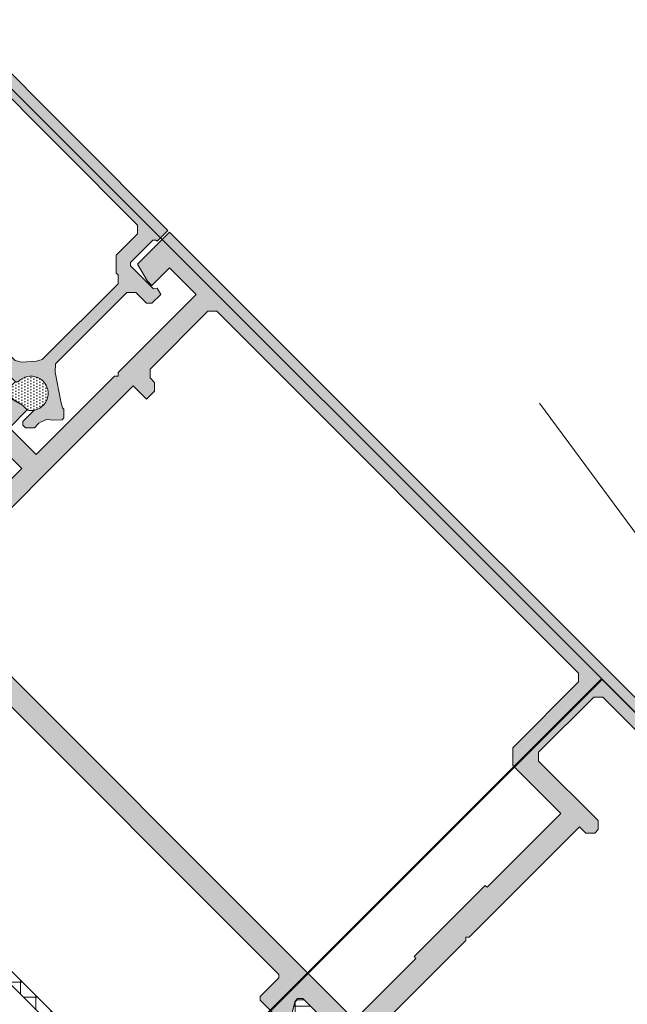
# Model space of a CAD drawing. Header units: metres. Extents: x -115250 to 1551995, y -140807 to 374743.
# Tile 95 of 205: x 115697 to 115746, y 77662 to 77741. Entities that reach past the tile are written whole.
import ezdxf

# ---------------------------------------------------------------- set-up
doc = ezdxf.new("R2010")
doc.units = ezdxf.units.M
doc.header["$LTSCALE"] = 100
doc.linetypes.add('0103aDVOJČERCHOVANÁ', pattern=[6.199999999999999, 3, -1, 0.1, -1, 0.1, -1])
doc.linetypes.add('{ Wide Dash }', pattern=[12, 4, -2, 4, -2])
for name, color, linetype, lineweight in [('010-pomocna', 30, 'Continuous', 15), ('910-dvere', 7, 'Continuous', 15), ('910-tenka', 4, 'Continuous', 15), ('MB-kreskowanie', 251, 'Continuous', 9), ('MB-profile', 7, 'Continuous', 9), ('MB-uszczelki_tworzywa', 251, 'Continuous', 9)]:
    doc.layers.add(name, color=color, linetype=linetype, lineweight=lineweight)

# ---------------------------------------------------------------- blocks, each defined once
blk = doc.blocks.new('K431623X')
at = {"layer": 'MB-kreskowanie'}
h = blk.add_hatch(dxfattribs=at)
h.set_pattern_fill('DOTS', color=256, scale=0.15, angle=225, style=0)
h.set_pattern_definition([(315, (6292.63267752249, -1738.732186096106), (-0.08418990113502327, -0.25256970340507), [0, -0.238125])])
h.paths.add_polyline_path([(16.93448275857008, 0.0930252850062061), (17.09999999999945, 0.2422205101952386, -0.5676369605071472), (18.16951835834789, -0.8363657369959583), (17.99999999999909, -1.469016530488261), (17.99999999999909, -2, -0.1744971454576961), (17.59181304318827, -2.43103448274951, -1.365764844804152)])
at = {"layer": 'MB-profile'}
h = blk.add_hatch(color=256, dxfattribs=at)
h.paths.add_polyline_path([(17.59999999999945, 20.70000000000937), (19.03602471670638, 20.70000000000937), (19.5058710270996, 20.37101007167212), (22.33618442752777, 12.59478791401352), (23.4638155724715, 13.00521208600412), (21.51123312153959, 18.36988827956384), (21.78956832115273, 18.70159525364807), (23.5, 18.40000000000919), (23.5, 19.70000000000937), (23, 20.20000000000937), (21, 20.20000000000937), (21, 21.50000000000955), (20.5, 22.00000000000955), (0.5, 22.00000000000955), (0, 21.50000000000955), (0, 0.1999999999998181), (1.199999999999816, 0.1999999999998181), (1.199999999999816, 0.3000000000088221), (1.399999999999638, 0.5000000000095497), (3.899999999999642, 0.5000000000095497), (4.099999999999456, 0.3000000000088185), (4.099999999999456, -2.295854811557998), (3.849999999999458, -2.440192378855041), (4.000000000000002, -2.99999999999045), (5, -2.99999999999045), (5.300000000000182, -2.699999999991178), (5.300000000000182, -1.49999999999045), (5.800000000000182, -0.9999999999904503), (13.81503768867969, -0.9999999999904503), (14.31253140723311, -1.449999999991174), (15.63333333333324, -3.411083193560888), (15.89999999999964, -3.853299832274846), (15.89999999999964, -3.99999999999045), (16.39999999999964, -4.499999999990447), (16.59999999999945, -4.49999999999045), (17.09785399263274, -4.046275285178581), (17.46308998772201, -3.610458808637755), (17.88972473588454, -3.449999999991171), (18.10766968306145, -3.399999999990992), (18.59999999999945, -3.399999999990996), (19.09999999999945, -2.899999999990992), (19.09999999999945, -2.599999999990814), (18.89999999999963, -2.399999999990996), (17.68317608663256, -2.399999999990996), (17.59181304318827, -2.43103448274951, -1.36576484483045), (16.93448275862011, 0.09302528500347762), (17.09999999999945, 0.2422205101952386), (17.09999999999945, 20.20000000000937)])
h.paths.add_polyline_path([(15.89999999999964, 20.100000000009), (15.89999999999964, 1.453299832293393), (15.63333333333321, 1.011083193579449), (14.74013215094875, 0.2166666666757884), (14.32815858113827, 9.549694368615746e-12), (5.800000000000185, 9.549694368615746e-12), (5.300000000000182, 0.5000000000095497), (5.300000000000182, 0.7000000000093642), (4.300000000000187, 1.700000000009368), (1.899999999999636, 1.700000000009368), (1.399999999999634, 2.200000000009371), (1.399999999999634, 19.600000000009), (2.399999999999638, 20.600000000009), (15.39999999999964, 20.600000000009)], flags=16)
at = {"layer": 'MB-profile', "lineweight": 0}
blk.add_lwpolyline([(17.59181304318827, -2.43103448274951, -1.365764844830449), (16.93448275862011, 0.09302528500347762), (17.09999999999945, 0.2422205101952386), (17.09999999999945, 20.20000000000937), (17.59999999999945, 20.70000000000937), (19.03602471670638, 20.70000000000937), (19.5058710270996, 20.37101007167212), (22.33618442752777, 12.59478791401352), (23.4638155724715, 13.00521208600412), (21.51123312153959, 18.36988827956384), (21.78956832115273, 18.70159525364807), (23.5, 18.40000000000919), (23.5, 19.70000000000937), (23, 20.20000000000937), (21, 20.20000000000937), (21, 21.50000000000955), (20.5, 22.00000000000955), (0.5, 22.00000000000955), (0, 21.50000000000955), (0, 0.1999999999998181), (1.199999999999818, 0.1999999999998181), (1.199999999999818, 0.3000000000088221), (1.399999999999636, 0.5000000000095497), (3.899999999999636, 0.5000000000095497), (4.099999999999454, 0.3000000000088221), (4.099999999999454, -2.295854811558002), (3.849999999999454, -2.440192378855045), (4, -2.99999999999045), (5, -2.99999999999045), (5.300000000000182, -2.699999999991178), (5.300000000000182, -1.49999999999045), (5.800000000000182, -0.9999999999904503), (13.81503768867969, -0.9999999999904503), (14.31253140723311, -1.449999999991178), (15.63333333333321, -3.411083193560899), (15.89999999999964, -3.853299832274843), (15.89999999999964, -3.99999999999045), (16.39999999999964, -4.49999999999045), (16.59999999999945, -4.49999999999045), (17.09785399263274, -4.046275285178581), (17.46308998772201, -3.610458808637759), (17.88972473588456, -3.449999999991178), (18.10766968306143, -3.399999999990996), (18.59999999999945, -3.399999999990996), (19.09999999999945, -2.899999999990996), (19.09999999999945, -2.599999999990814), (18.89999999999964, -2.399999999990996), (17.68317608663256, -2.399999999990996)], format="xyb", close=True, dxfattribs=at)
blk.add_lwpolyline([(1.399999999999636, 2.200000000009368), (1.899999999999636, 1.700000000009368), (4.300000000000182, 1.700000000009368), (5.300000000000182, 0.7000000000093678), (5.300000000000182, 0.5000000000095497), (5.800000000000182, 9.549694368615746e-12), (14.32815858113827, 9.549694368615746e-12), (14.74013215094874, 0.2166666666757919), (15.63333333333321, 1.011083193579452), (15.89999999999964, 1.453299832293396), (15.89999999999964, 20.100000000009), (15.39999999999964, 20.600000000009), (2.399999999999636, 20.600000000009), (1.399999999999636, 19.600000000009)], close=True, dxfattribs=at)
at = {"layer": 'MB-uszczelki_tworzywa'}
blk.add_lwpolyline([(16.93448275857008, 0.0930252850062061), (17.09999999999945, 0.2422205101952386, -0.5745395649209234), (18.16475200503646, -0.8541540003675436), (17.99999999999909, -1.469016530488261), (17.99999999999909, -2, -0.1744971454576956), (17.59181304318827, -2.43103448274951, -1.365764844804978)], format="xyb", close=True, dxfattribs=at)
blk = doc.blocks.new('K718744X')
at = {"layer": 'MB-kreskowanie'}
h = blk.add_hatch(dxfattribs=at)
h.set_pattern_fill('_U', color=256, scale=2, angle=315, style=0, double=1, pattern_type=0)
h.set_pattern_definition([(315, (132.2340057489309, 168.8436976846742), (1.414213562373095, 1.414213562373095), []), (44.99999999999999, (132.2340057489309, 168.8436976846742), (-1.414213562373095, 1.414213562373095), [])])
edge = h.paths.add_edge_path()
edge.add_line((-0.7500000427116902, -26.14999999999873), (-0.5500000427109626, -26.14999999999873))
edge.add_arc((-0.5500000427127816, -25.84999999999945), 0.3000000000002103, 270.0000000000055, 359.9999999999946)
edge.add_line((-0.2500000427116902, -25.84999999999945), (-0.2500000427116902, -24.16723155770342))
edge.add_arc((0.149999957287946, -24.16723155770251), 0.4000000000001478, 409.16778298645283, 539.9999999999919, ccw=False)
edge.add_arc((1.849999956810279, -22.199999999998), 2.199999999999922, 589.1677829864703, 614.5959063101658)
edge.add_arc((0.9999999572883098, -25.28504457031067), 0.9999999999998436, 359.999999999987, 434.595906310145, ccw=False)
edge.add_line((1.99999995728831, -25.28504457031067), (1.99999995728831, -31.47626060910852))
edge.add_arc((1.299999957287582, -31.47626060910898), 0.6999999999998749, 246.0000000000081, 360.000000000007, ccw=False)
edge.add_line((1.015284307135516, -32.11574242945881), (0.3432633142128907, -31.8165394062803))
edge.add_arc((0.7499999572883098, -30.90299394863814), 1.000000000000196, 540.0000000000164, 606.0000000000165, ccw=False)
edge.add_line((-0.2500000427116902, -30.90299394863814), (-0.2500000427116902, -30.44999999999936))
edge.add_arc((-0.5500000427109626, -30.44999999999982), 0.2999999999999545, 360.0000000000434, 450.0000000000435)
edge.add_line((-0.5500000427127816, -30.14999999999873), (-0.7500000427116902, -30.14999999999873))
edge.add_arc((-0.7500000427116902, -30.84999999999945), 0.6999999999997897, 449.9999999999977, 540.0000000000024)
edge.add_line((-1.450000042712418, -30.84999999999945), (-1.450000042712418, -32.00698685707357))
edge.add_arc((-0.9500000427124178, -32.00698685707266), 0.5000000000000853, 540.0000000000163, 606.0000000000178)
edge.add_line((-1.153368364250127, -32.46375958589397), (0.8067366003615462, -33.33645454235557))
edge.add_arc((0.399999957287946, -34.24999999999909), 1.000000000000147, 360.00000000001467, 426.00000000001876, ccw=False)
edge.add_line((1.399999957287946, -34.24999999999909), (1.399999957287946, -34.42640293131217))
edge.add_line((1.399999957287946, -34.42640293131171), (1.496892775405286, -34.61654804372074))
edge.add_arc((1.318694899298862, -34.7073528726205), 0.1999999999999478, 267.00213552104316, 387.00216353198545, ccw=False)
edge.add_line((1.308235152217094, -34.90707916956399), (1.225756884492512, -34.90275974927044))
edge.add_line((1.225756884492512, -34.90275974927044), (0.4767948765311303, -36.19999999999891))
edge.add_arc((0.649999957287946, -36.29999999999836), 0.2000000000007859, 510.0000000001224, 539.9999999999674)
edge.add_line((0.4499999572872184, -36.29999999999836), (0.4499999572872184, -36.49999999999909))
edge.add_arc((0.8499999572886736, -36.49999999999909), 0.3999999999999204, 540.0000000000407, 629.9999999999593)
edge.add_line((0.8499999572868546, -36.89999999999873), (4.24999995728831, -36.89999999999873))
edge.add_arc((4.24999995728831, -36.49999999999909), 0.3999999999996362, 629.9999999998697, 720)
edge.add_line((4.649999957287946, -36.49999999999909), (4.649999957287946, -36.29999999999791))
edge.add_arc((4.449999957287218, -36.29999999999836), 0.1999999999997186, 360.0000000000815, 389.9999999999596)
edge.add_line((4.623205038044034, -36.199999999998), (4.2908836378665, -35.62440245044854))
edge.add_line((4.290883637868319, -35.62440245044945), (3.729281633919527, -34.70418855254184))
edge.add_arc((3.899999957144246, -34.6000000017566), 0.1999999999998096, 529.725364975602, 571.3955108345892, ccw=False)
edge.add_arc((3.99999995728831, -34.52057713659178), 0.3000000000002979, 540.0000000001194, 548.385449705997, ccw=False)
edge.add_line((3.699999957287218, -34.5205771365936), (3.699999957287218, -22.64999999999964))
edge.add_arc((3.299999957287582, -22.64999999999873), 0.4000000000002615, 360, 464.5569322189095)
edge.add_line((3.199463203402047, -22.26284065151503), (1.950536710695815, -22.58715934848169))
edge.add_arc((1.849999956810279, -22.199999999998), 0.4000000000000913, 180.0000000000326, 284.55693221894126, ccw=False)
edge.add_line((1.449999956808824, -22.199999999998), (1.449999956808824, -21.09999999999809))
edge.add_arc((1.849999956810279, -21.09999999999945), 0.4000000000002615, 435.4430677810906, 540, ccw=False)
edge.add_line((1.950536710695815, -20.71284065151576), (3.199463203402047, -21.03715934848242))
edge.add_arc((3.299999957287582, -20.64999999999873), 0.3999999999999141, 615.4430677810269, 719.9999999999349)
edge.add_line((3.699999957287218, -20.64999999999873), (3.699999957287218, -8.779422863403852))
edge.add_arc((3.99999995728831, -8.77942286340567), 0.2999999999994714, 531.4294830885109, 539.9999999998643, ccw=False)
edge.add_arc((3.900314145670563, -8.699999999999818), 0.199999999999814, 508.60448916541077, 549.9957145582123, ccw=False)
edge.add_line((3.729595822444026, -8.595811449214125), (4.285377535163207, -7.685134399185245))
edge.add_line((4.285377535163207, -7.68513439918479), (4.623205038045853, -7.09999999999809))
edge.add_arc((4.449999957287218, -6.999999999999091), 0.1999999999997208, 330.0000000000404, 359.9999999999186)
edge.add_line((4.649999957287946, -6.999999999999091), (4.649999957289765, -6.799999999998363))
edge.add_arc((4.24999995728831, -6.799999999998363), 0.3999999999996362, 360, 450.0000000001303)
edge.add_line((4.24999995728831, -6.399999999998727), (0.8499999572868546, -6.399999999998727))
edge.add_arc((0.8499999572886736, -6.799999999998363), 0.3999999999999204, 450.0000000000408, 539.9999999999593)
edge.add_line((0.4499999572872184, -6.799999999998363), (0.4499999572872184, -6.999999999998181))
edge.add_arc((0.649999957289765, -6.999999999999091), 0.2000000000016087, 539.9999999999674, 569.9999999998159)
edge.add_line((0.4767948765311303, -7.099999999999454), (1.225766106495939, -8.397256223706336))
edge.add_line((1.225766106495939, -8.397256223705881), (1.308549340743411, -8.392920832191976))
edge.add_arc((1.319009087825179, -8.592647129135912), 0.2000000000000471, 332.9978364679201, 452.9978644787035, ccw=False)
edge.add_line((1.497206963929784, -8.68345195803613), (1.399999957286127, -8.87421364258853))
edge.add_line((1.399999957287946, -8.874213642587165), (1.399999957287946, -9.049999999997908))
edge.add_arc((0.399999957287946, -9.049999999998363), 1.000000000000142, 293.99999999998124, 359.99999999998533, ccw=False)
edge.add_line((0.8067366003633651, -9.963545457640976), (-1.153368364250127, -10.83624041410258))
edge.add_arc((-0.9500000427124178, -11.29301314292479), 0.5000000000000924, 473.9999999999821, 539.9999999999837)
edge.add_line((-1.450000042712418, -11.29301314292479), (-1.450000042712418, -12.44999999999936))
edge.add_arc((-0.7500000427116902, -12.44999999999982), 0.7000000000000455, 539.9999999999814, 629.9999999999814)
edge.add_line((-0.7500000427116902, -13.14999999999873), (-0.5500000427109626, -13.14999999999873))
edge.add_arc((-0.5500000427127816, -12.84999999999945), 0.3000000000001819, 270, 360)
edge.add_line((-0.2500000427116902, -12.84999999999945), (-0.2500000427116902, -12.39700605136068))
edge.add_arc((0.7499999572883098, -12.39700605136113), 1.000000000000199, 473.99999999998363, 539.9999999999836, ccw=False)
edge.add_line((0.3432633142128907, -11.48346059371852), (1.015284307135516, -11.18425757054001))
edge.add_arc((1.299999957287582, -11.82373939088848), 0.6999999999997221, 360.0000000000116, 474.00000000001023, ccw=False)
edge.add_line((1.99999995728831, -11.82373939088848), (1.99999995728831, -18.01495542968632))
edge.add_arc((0.9999999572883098, -18.01495542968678), 1.000000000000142, 285.40409368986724, 360.00000000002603, ccw=False)
edge.add_arc((1.849999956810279, -21.09999999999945), 2.19999999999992, 465.4040936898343, 490.8322170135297)
edge.add_arc((0.149999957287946, -19.13276844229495), 0.4000000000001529, 180.0000000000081, 310.83221701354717, ccw=False)
edge.add_line((-0.2500000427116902, -19.13276844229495), (-0.2500000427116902, -17.44999999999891))
edge.add_arc((-0.5500000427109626, -17.44999999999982), 0.2999999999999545, 360.0000000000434, 450.0000000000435)
edge.add_line((-0.5500000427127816, -17.14999999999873), (-0.7500000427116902, -17.14999999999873))
edge.add_arc((-0.7500000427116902, -17.84999999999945), 0.6999999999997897, 449.9999999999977, 540.0000000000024)
edge.add_line((-1.450000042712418, -17.84999999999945), (-1.450000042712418, -25.44999999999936))
edge.add_arc((-0.7500000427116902, -25.44999999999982), 0.7000000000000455, 539.9999999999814, 629.9999999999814)
h = blk.add_hatch(dxfattribs=at)
h.set_pattern_fill('_USER', color=256, scale=1.2, angle=45, style=0, double=1, pattern_type=0)
h.set_pattern_definition([(45, (-9755.001640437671, -3151.791581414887), (-0.8485281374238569, 0.848528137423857), []), (135, (-9755.001640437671, -3151.791581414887), (-0.848528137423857, -0.8485281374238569), [])])
h.paths.add_polyline_path([(44.96496378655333, -22.04986920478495, -0.06554346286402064), (45.09437835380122, -22.06686793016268), (46.49829346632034, -22.44259984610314, 0.4930532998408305), (46.75000000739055, -22.24939934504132), (46.75000000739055, -21.0506006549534, 0.4930532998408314), (46.49829346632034, -20.85740015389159), (45.09437835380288, -21.2331320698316, -0.06539461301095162), (44.96526021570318, -21.25013079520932), (3.542715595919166, -21.25013079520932, -0.0655434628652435), (3.413301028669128, -21.23313206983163), (2.009385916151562, -20.85740015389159, 0.4930532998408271), (1.757679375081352, -21.0506006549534), (1.757679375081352, -22.24939934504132, 0.4930532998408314), (2.009385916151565, -22.44259984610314), (3.413301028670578, -22.06686793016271, -0.06539461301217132), (3.542419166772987, -22.04986920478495)])
at = {"layer": 'MB-profile'}
h = blk.add_hatch(color=256, dxfattribs=at)
h.paths.add_polyline_path([(55.00000000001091, -72.49999999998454), (55.00000000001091, -68.9019237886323), (53.50000000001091, -68.49999999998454), (53.00000000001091, -68.49999999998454), (53.00000000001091, -70.49999999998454), (50.00000000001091, -70.49999999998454), (50.00000000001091, -61.69999999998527), (49.80000000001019, -61.49999999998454), (50.00000000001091, -61.29999999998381), (50.00000000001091, -52.50000000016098), (53.00000000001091, -52.50000000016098), (53.00000000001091, -54.50000000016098), (53.50000000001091, -54.50000000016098), (55.00000000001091, -54.09807621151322), (55.00000000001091, -50.90000000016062), (50.00000000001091, -50.90000000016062), (50.00000000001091, -36.64643185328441), (49.97553407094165, -36.49194124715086), (49.64843161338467, -35.48509450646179), (49.78875763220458, -35.12976612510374), (49.94357999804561, -34.87761331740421), (49.99603374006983, -33.37715251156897), (49.57900793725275, -33.09051552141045), (47.3931678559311, -34.01825253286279), (47.24307999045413, -34.15820121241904), (47.10000000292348, -34.5205771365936), (47.14019238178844, -34.67057713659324), (47.37296039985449, -34.89792566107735), (47.5511584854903, -34.98873048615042), (48.49285348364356, -36.43893305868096), (48.20404641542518, -36.90000000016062), (44.10641158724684, -36.90000000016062), (43.80641158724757, -36.60000000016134), (43.80641158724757, -36.37907420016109), (43.85033418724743, -36.22279130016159), (44.75980762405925, -34.67057713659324), (44.60641163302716, -34.40000000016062), (43.18525676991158, -34.40000000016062), (42.33166513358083, -34.87905727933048), (41.38932778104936, -36.42312585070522), (40.46969454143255, -36.90000000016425), (7.100000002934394, -36.90000000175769), (6.900000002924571, -36.70000000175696), (6.900000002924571, -34.6000000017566), (6.700000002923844, -34.40000000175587), (3.899999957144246, -34.40000000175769), (3.740192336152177, -34.67057713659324), (4.700000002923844, -36.29722998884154), (4.700000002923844, -36.6000000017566), (4.400000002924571, -36.90000000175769), (4.24999995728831, -36.89999999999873), (0.8499999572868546, -36.89999999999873), (0.3023651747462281, -36.90000000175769), (0.01355810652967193, -36.43893306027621), (0.9552531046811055, -34.98873048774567), (1.133451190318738, -34.89792566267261), (1.359807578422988, -34.67057713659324), (1.399999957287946, -34.5205771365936), (1.263331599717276, -34.1582012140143), (1.113243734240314, -34.01825253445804), (-1.072596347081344, -33.09051552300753), (-1.489622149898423, -33.37715251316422), (-1.437168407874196, -34.87761331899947), (-1.282346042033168, -35.129766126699), (-1.142020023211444, -35.48509450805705), (-1.479242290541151, -36.52309080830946), (-1.499999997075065, -36.73836357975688), (-1.499999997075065, -49.30000000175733), (-1.299999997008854, -49.50000000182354), (-1.499999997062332, -49.70000000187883), (-1.499999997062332, -62.0999999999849), (-2.199999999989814, -62.0999999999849), (-2.699999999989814, -62.5999999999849), (-2.699999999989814, -62.99999999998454), (-2.199999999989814, -63.49999999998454), (4.500000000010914, -63.49999999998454), (5.000000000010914, -63.99999999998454), (5.000000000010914, -70.19999999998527), (4.500000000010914, -70.69999999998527), (-10.59999999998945, -70.69999999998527), (-10.59999999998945, -67.99999999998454), (-12.29999999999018, -67.99999999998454), (-13.29999999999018, -68.99999999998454), (-11.79999999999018, -68.99999999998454), (-11.79999999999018, -71.29999999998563), (-18.79999999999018, -71.29999999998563), (-18.79999999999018, -68.99999999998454), (-17.29999999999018, -68.99999999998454), (-18.29999999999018, -67.99999999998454), (-19.99999999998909, -67.99999999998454), (-19.99999999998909, -71.99999999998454), (-19.49999999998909, -72.49999999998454)])
h.paths.add_polyline_path([(48.40000000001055, -61.80000000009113), (46.90000000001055, -61.80000000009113), (46.90000000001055, -62.70000000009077), (47.40000000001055, -63.20000000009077), (47.90000000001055, -63.20000000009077), (48.40000000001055, -63.70000000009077), (48.40000000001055, -70.20000000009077), (47.90000000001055, -70.70000000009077), (7.200000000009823, -70.70000000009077), (6.700000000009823, -70.20000000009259), (6.700000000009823, -62.80000000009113), (5.700000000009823, -61.80000000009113), (0.3000000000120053, -61.80000000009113), (0.3000000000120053, -53.50000000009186), (0.5000000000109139, -53.50000000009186), (0.5000000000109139, -45.50000000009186), (0.3000000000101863, -45.50000000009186), (0.3000000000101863, -38.60000000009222), (48.40000000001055, -38.60000000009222)], flags=16)
at = {"layer": 'MB-profile', "lineweight": 0}
for points in [[(-10.59999999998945, -70.69999999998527), (4.500000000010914, -70.69999999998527), (5.000000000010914, -70.19999999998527), (5.000000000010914, -63.99999999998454), (4.500000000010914, -63.49999999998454), (-2.199999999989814, -63.49999999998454), (-2.699999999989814, -62.99999999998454), (-2.699999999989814, -62.5999999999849), (-2.199999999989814, -62.0999999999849), (-1.499999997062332, -62.0999999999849), (-1.499999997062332, -49.70000000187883), (-1.299999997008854, -49.50000000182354), (-1.499999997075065, -49.30000000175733), (-1.499999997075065, -36.73836357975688)], [(0.3023651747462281, -36.90000000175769), (4.400000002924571, -36.90000000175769), (4.700000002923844, -36.6000000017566), (4.700000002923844, -36.37907420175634), (4.656077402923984, -36.22279130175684), (3.740192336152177, -34.67057713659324)], [(3.899999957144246, -34.40000000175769), (6.700000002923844, -34.40000000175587), (6.900000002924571, -34.6000000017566), (6.900000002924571, -36.70000000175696), (7.100000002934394, -36.90000000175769), (40.46969454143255, -36.90000000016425)], [(50.00000000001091, -36.64643185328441), (50.00000000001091, -50.90000000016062), (55.00000000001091, -50.90000000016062)], [(55.00000000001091, -54.09807621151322), (53.50000000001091, -54.50000000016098), (53.00000000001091, -54.50000000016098), (53.00000000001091, -52.50000000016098), (50.00000000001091, -52.50000000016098), (50.00000000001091, -61.29999999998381), (49.80000000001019, -61.49999999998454), (50.00000000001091, -61.69999999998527), (50.00000000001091, -70.49999999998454), (53.00000000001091, -70.49999999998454), (53.00000000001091, -68.49999999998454), (53.50000000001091, -68.49999999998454), (55.00000000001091, -68.9019237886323), (55.00000000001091, -72.49999999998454), (-19.49999999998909, -72.49999999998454)]]:
    blk.add_lwpolyline(points, dxfattribs=at)
blk.add_lwpolyline([(0.5000000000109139, -45.50000000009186), (0.5000000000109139, -53.50000000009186), (0.3000000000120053, -53.50000000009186), (0.3000000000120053, -61.80000000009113), (5.700000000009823, -61.80000000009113), (6.700000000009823, -62.80000000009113), (6.700000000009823, -70.20000000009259), (7.200000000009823, -70.70000000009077), (47.90000000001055, -70.70000000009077), (48.40000000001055, -70.20000000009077), (48.40000000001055, -63.70000000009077), (47.90000000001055, -63.20000000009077), (47.40000000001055, -63.20000000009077), (46.90000000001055, -62.70000000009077), (46.90000000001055, -61.80000000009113), (48.40000000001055, -61.80000000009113), (48.40000000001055, -38.60000000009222), (0.3000000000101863, -38.60000000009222), (0.3000000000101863, -45.50000000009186)], close=True, dxfattribs=at)
at = {"layer": 'MB-uszczelki_tworzywa'}
blk.add_lwpolyline([(0.8499999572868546, -36.89999999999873), (4.24999995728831, -36.89999999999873), (4.649999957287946, -36.49999999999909), (4.649999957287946, -36.29999999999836), (4.623205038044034, -36.199999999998), (3.740192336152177, -34.67057713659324)], dxfattribs=at)
blk.add_lwpolyline([(44.9649637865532, -22.04986920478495), (3.542715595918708, -22.04986920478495, 0.06554346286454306), (3.413301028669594, -22.06686793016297), (2.009385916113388, -22.44259984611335, -0.4930532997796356), (1.757679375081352, -22.24939934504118), (1.757679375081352, -21.05060065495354, -0.4930532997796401), (2.009385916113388, -20.85740015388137), (3.413301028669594, -21.23313206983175, 0.06554346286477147), (3.542715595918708, -21.25013079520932), (44.9649637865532, -21.25013079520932, 0.0655434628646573), (45.09437835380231, -21.23313206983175), (46.49829346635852, -20.85740015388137, -0.4930532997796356), (46.75000000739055, -21.05060065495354), (46.75000000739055, -22.24939934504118, -0.4930532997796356), (46.49829346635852, -22.44259984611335), (45.09437835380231, -22.06686793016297, 0.06554346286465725), (44.9649637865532, -22.04986920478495)], format="xyb", close=True, dxfattribs=at)

msp = doc.modelspace()

# ---------------------------------------------------------------- linework, layer by layer
msp.add_line((115743.4830826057, 77688.16687627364), (115690.4506119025, 77635.12207646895))
msp.add_lwpolyline([(115778.8822158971, 77652.7436340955), (115725.8435806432, 77599.7049988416), (115690.4820465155, 77635.06653296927), (115743.5206817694, 77688.10516822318)], close=True)
at = {"layer": '010-pomocna', "color": 0, "linetype": '{ Wide Dash }', "flags": 128}
for points in [[(116926.6947612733, 73944.27515027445), (116926.6947612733, 74409.31818544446, 0.4142161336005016), (111276.4844238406, 80059.47892152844), (109626.6749858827, 80059.47892152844)], [(116826.6947612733, 73944.27515027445), (116826.6947612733, 74409.31818544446, 0.4142161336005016), (111276.4853017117, 79959.47892153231), (109626.6749858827, 79959.47892152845)]]:
    msp.add_lwpolyline(points, format="xyb", dxfattribs=at)
at = {"layer": '910-dvere', "color": 0, "linetype": 'Continuous'}
msp.add_lwpolyline([(114520.2200668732, 78911.41744083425), (114467.1756332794, 78858.3730072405), (115725.8374160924, 77599.71122442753), (115778.8818496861, 77652.75565802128)], close=True, dxfattribs=at)
at = {"layer": '910-tenka', "color": 0, "linetype": '0103aDVOJČERCHOVANÁ', "flags": 128}
msp.add_lwpolyline([(117006.2224123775, 74490.31751234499, 0.4103753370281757), (111284.828516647, 80139.54091076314), (109626.6749858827, 80139.47892152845)], format="xyb", dxfattribs=at)

# ---------------------------------------------------------------- block references
at = {"rotation": 135}
msp.add_blockref('K718744X', (115696.7551378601, 77633.5336746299), dxfattribs=at)
at = {"xscale": -1, "rotation": 44.99999999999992}
msp.add_blockref('K431623X', (115709.1295041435, 77723.6897862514), dxfattribs=at)

doc.saveas('drawing.dxf')
